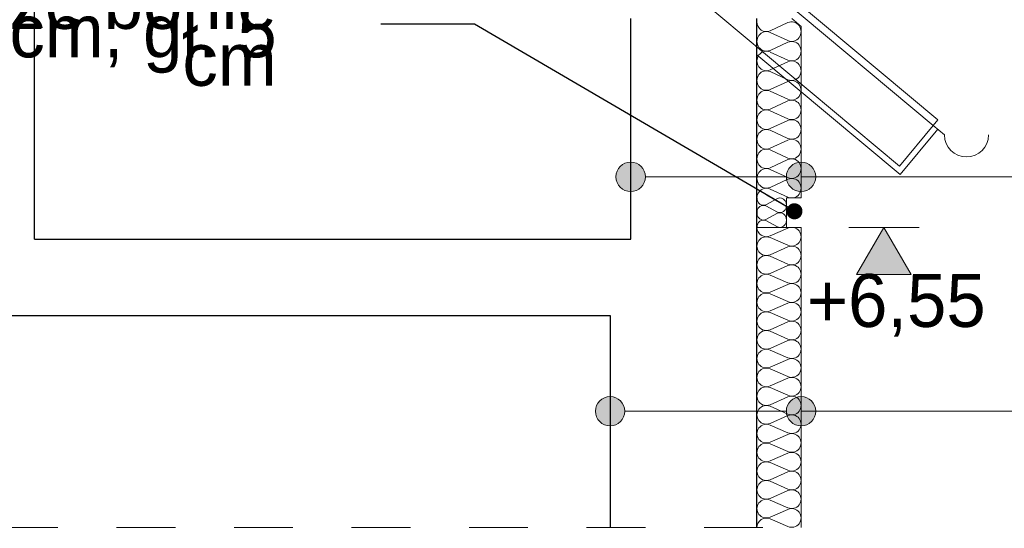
# Model space of a CAD drawing. Extents: x -149893 to 127691, y 5328 to 37028.
# Tile 78 of 88: x 77339 to 80691, y 26440 to 28169. Entities that reach past the tile are written whole.
import ezdxf

# ---------------------------------------------------------------- set-up
doc = ezdxf.new("R2010")
doc.units = 0
doc.header["$MEASUREMENT"] = 0
doc.linetypes.add('Przerywana', pattern=[400, 200, -200])
for name, color, linetype, lineweight, true_color in [('arch izolacje_Nr_Pióra__3', 7, 'Continuous', 13, 0xff6600), ('Arch ocieplenie_Nr_Pióra__22', 7, 'Continuous', 9, 0x7f7f7f), ('Arch ocieplenie_Nr_Pióra__4', 7, 'Continuous', 9, 0x029e21)]:
    doc.layers.add(name, color=color, linetype=linetype, lineweight=lineweight, true_color=true_color)
for name, color, linetype in [('Arch ocieplenie', 7, 'Continuous'), ('Arch opisy', 7, 'Continuous'), ('Arch wymiary', 7, 'Continuous')]:
    doc.layers.add(name, color=color, linetype=linetype)
for name, color, linetype, lineweight in [('Arch opisy_Nr_Pióra__21', 7, 'Continuous', 13), ('Arch wymiary_Nr_Pióra__5', 7, 'Continuous', 13), ('INWENT DACH_Nr_Pióra__21', 7, 'Continuous', 13), ('INWENT KONST. DREWNIANA_Nr_Pióra__21', 7, 'Continuous', 13), ('INWENT OPISY_Nr_Pióra__21', 7, 'Continuous', 13), ('INWENT STROPY_Nr_Pióra__1', 7, 'Continuous', 25), ('INWENT.ŚCIANY_Nr_Pióra__1', 7, 'Continuous', 25)]:
    doc.layers.add(name, color=color, linetype=linetype, lineweight=lineweight)
doc.styles.add('GENERATED_STYLE_3', font='txt')
doc.styles.add('GENERATED_STYLE_4', font='txt')
doc.dimstyles.new('GENERATED_STYLE__8', dxfattribs={"dimtxt": 0.18, "dimasz": 109.44, "dimexe": 0.18, "dimexo": 0.0625, "dimgap": 0.09, "dimtad": 0, "dimtih": 1, "dimtoh": 1, "dimdec": 4, "dimzin": 0, "dimdsep": 46, "dimcen": 0.09, "dimadec": 0, "dimazin": 0, "dimtfac": 1, "dimtdec": 4, "dimtmove": 0, "dimatfit": 3, "dimldrblk": 'ARROWHEAD_11', "dimfxl": 0, "dimtolj": 1, "dimtzin": 0, "dimarcsym": 0})

# ---------------------------------------------------------------- blocks, each defined once
blk = doc.blocks.new('Izolacja cieplna 14_9', base_point=(79848.8, 27462.8))
at = {"layer": 'Arch ocieplenie_Nr_Pióra__22', "linetype": 'Continuous'}
for p, q in [((79954.1, 27460.2), (79893.5, 27433.6)), ((79893.5, 27428.3), (79954.1, 27401.8)), ((79954.1, 27396.4), (79893.5, 27369.9)), ((79893.5, 27364.5), (79954.1, 27338)), ((79954.1, 27332.7), (79893.5, 27306.1)), ((79893.5, 27300.8), (79954.1, 27274.3)), ((79954.1, 27268.9), (79893.5, 27242.4)), ((79893.5, 27237), (79954.1, 27210.5)), ((79954.1, 27205.2), (79893.5, 27178.6)), ((79893.5, 27173.3), (79954.1, 27146.8)), ((79954.1, 27141.4), (79893.5, 27114.9)), ((79893.5, 27109.5), (79954.1, 27083)), ((79954.1, 27077.7), (79893.5, 27051.1)), ((79893.5, 27045.8), (79954.1, 27019.3)), ((79954.1, 27013.9), (79893.5, 26987.4)), ((79893.5, 26982), (79954.1, 26955.5)), ((79954.1, 26950.2), (79893.5, 26923.6)), ((79893.5, 26918.3), (79954.1, 26891.8)), ((79954.1, 26886.4), (79893.5, 26859.9)), ((79893.5, 26854.5), (79954.1, 26828)), ((79954.1, 26822.7), (79893.5, 26796.1)), ((79893.5, 26790.8), (79954.1, 26764.3)), ((79954.1, 26758.9), (79893.5, 26732.4)), ((79893.5, 26727), (79954.1, 26700.5)), ((79954.1, 26695.2), (79893.5, 26668.6)), ((79893.5, 26663.3), (79954.1, 26636.8)), ((79954.1, 26631.4), (79893.5, 26604.9)), ((79893.5, 26599.5), (79954.1, 26573)), ((79954.1, 26567.7), (79893.5, 26541.1)), ((79893.5, 26535.8), (79954.1, 26509.3)), ((79954.1, 26503.9), (79893.5, 26477.4)), ((79893.5, 26472), (79954.1, 26445.5))]:
    blk.add_line(p, q, dxfattribs=at)
for centre, start_param, end_param in [((79880.7, 27462.8), 3.141593, 5.125182), ((79966.9, 27431), 4.299595, 8.266775), ((79880.7, 27399.1), 1.158004, 5.125183), ((79966.9, 27367.2), 4.299595, 8.266775), ((79880.7, 27335.3), 1.158004, 5.125183), ((79966.9, 27303.5), 4.299595, 8.266775), ((79880.7, 27271.6), 1.158004, 5.125183), ((79966.9, 27239.7), 4.299595, 8.266775), ((79880.7, 27207.8), 1.158004, 5.125183), ((79966.9, 27176), 4.299595, 8.266775), ((79880.7, 27144.1), 1.158004, 5.125183), ((79966.9, 27112.2), 4.299595, 8.266775), ((79880.7, 27080.3), 1.158004, 5.125183), ((79880.7, 27016.6), 1.158004, 5.125183), ((79966.9, 27048.5), 4.299595, 8.266775), ((79966.9, 26984.7), 4.299595, 8.266775), ((79880.7, 26952.8), 1.158004, 5.125183), ((79966.9, 26921), 4.299595, 8.266775), ((79880.7, 26889.1), 1.158004, 5.125183), ((79966.9, 26857.2), 4.299595, 8.266775), ((79880.7, 26825.3), 1.158004, 5.125183), ((79966.9, 26793.5), 4.299595, 8.266775), ((79880.7, 26761.6), 1.158004, 5.125183), ((79966.9, 26729.7), 4.299595, 8.266775), ((79880.7, 26697.8), 1.158004, 5.125183), ((79966.9, 26666), 4.299595, 8.266775), ((79880.7, 26634.1), 1.158004, 5.125183), ((79966.9, 26602.2), 4.299595, 8.266775), ((79880.7, 26570.3), 1.158004, 5.125183), ((79966.9, 26538.5), 4.299595, 8.266775), ((79880.7, 26506.6), 1.158004, 5.125183), ((79966.9, 26474.7), 4.299595, 8.266775), ((79880.7, 26442.8), 1.158004, 3.141593)]:
    blk.add_ellipse(centre, major_axis=(31.9, 0), ratio=0.999163, start_param=start_param, end_param=end_param, dxfattribs=at)
blk = doc.blocks.new('Izolacja cieplna 14_10', base_point=(79848.8, 27562.8))
at = {"layer": 'Arch ocieplenie_Nr_Pióra__4', "linetype": 'Continuous'}
for p, q in [((79893.5, 28131.3), (79954.1, 28159)), ((79954.1, 28098), (79893.5, 28125.7)), ((79893.5, 28064.7), (79954.1, 28092.4)), ((79954.1, 28031.5), (79893.5, 28059.1)), ((79893.5, 27998.2), (79954.1, 28025.9)), ((79954.1, 27964.9), (79893.5, 27992.6)), ((79893.5, 27931.6), (79954.1, 27959.3)), ((79954.1, 27898.4), (79893.5, 27926.1)), ((79893.5, 27865.1), (79954.1, 27892.8)), ((79954.1, 27831.8), (79893.5, 27859.5)), ((79893.5, 27798.5), (79954.1, 27826.2)), ((79954.1, 27765.3), (79893.5, 27793)), ((79893.5, 27732), (79954.1, 27759.7)), ((79954.1, 27698.7), (79893.5, 27726.4)), ((79893.5, 27665.4), (79954.1, 27693.1)), ((79954.1, 27632.2), (79893.5, 27659.9)), ((79893.5, 27598.9), (79954.1, 27626.6)), ((79954.1, 27565.6), (79893.5, 27593.3))]:
    blk.add_line(p, q, dxfattribs=at)
for centre, start_param, end_param in [((79880.7, 28161.8), 1.570796, 3.554385), ((79966.9, 28128.5), 2.728799, 6.695979), ((79880.7, 28095.2), 5.870392, 9.837571), ((79966.9, 28061.9), 2.728799, 6.695979), ((79880.7, 28028.7), 5.870392, 9.837571), ((79966.9, 27995.4), 2.728799, 6.695979), ((79880.7, 27962.1), 5.870392, 9.837571), ((79966.9, 27928.8), 2.728799, 6.695979), ((79880.7, 27895.6), 5.870392, 9.837571), ((79966.9, 27862.3), 2.728799, 6.695979), ((79880.7, 27829), 5.870392, 9.837571), ((79966.9, 27795.7), 2.728799, 6.695979), ((79880.7, 27762.5), 5.870392, 9.837571), ((79966.9, 27729.2), 2.728799, 6.695979), ((79880.7, 27695.9), 5.870392, 9.837571), ((79966.9, 27662.7), 2.728799, 6.695979), ((79880.7, 27629.4), 5.870392, 9.837571), ((79966.9, 27596.1), 2.728799, 6.695979), ((79880.7, 27562.8), 5.870392, 7.853982)]:
    blk.add_ellipse(centre, major_axis=(0, 33.3), ratio=0.958785, start_param=start_param, end_param=end_param, dxfattribs=at)
blk = doc.blocks.new('Izolacja cieplna 14_19', base_point=(79848.8, 27462.8))
at = {"layer": 'Arch ocieplenie_Nr_Pióra__4', "linetype": 'Continuous'}
for p, q in [((79878.6, 27539.9), (79919, 27560.7)), ((79919, 27514.9), (79878.6, 27535.7)), ((79878.6, 27489.9), (79919, 27510.7)), ((79919, 27464.9), (79878.6, 27485.7))]:
    blk.add_line(p, q, dxfattribs=at)
for centre, start_param, end_param in [((79870.1, 27562.8), 1.570796, 3.554385), ((79927.5, 27537.8), 2.728799, 6.695979), ((79870.1, 27512.8), 5.870392, 9.837571), ((79870.1, 27462.8), 5.870392, 7.853982), ((79927.5, 27487.8), 2.728799, 6.695979)]:
    blk.add_ellipse(centre, major_axis=(0, 25), ratio=0.85072, start_param=start_param, end_param=end_param, dxfattribs=at)
blk = doc.blocks.new('Linia_45', base_point=(79998.8, 26837.6))
at = {"layer": 'Arch opisy_Nr_Pióra__21', "linetype": 'Continuous'}
blk.add_line((79998.8, 26837.6), (81177.8, 26837.6), dxfattribs=at)
blk.add_circle((81477.8, 26837.6), 300, dxfattribs=at)
blk = doc.blocks.new('Linia_46', base_point=(79348.8, 26837.6))
at = {"layer": 'Arch opisy_Nr_Pióra__21', "linetype": 'Continuous'}
for points in [[(79398.8, 26837.6), (79395, 26856.7), (79384.2, 26872.9), (79367.9, 26883.8), (79348.8, 26887.6), (79329.7, 26883.8), (79313.4, 26872.9), (79302.6, 26856.7), (79298.8, 26837.6), (79302.6, 26818.4), (79313.4, 26802.2), (79329.7, 26791.4), (79348.8, 26787.6), (79367.9, 26791.4), (79384.2, 26802.2), (79395, 26818.4)], [(80048.8, 26837.6), (80045, 26856.7), (80034.2, 26872.9), (80017.9, 26883.8), (79998.8, 26887.6), (79979.7, 26883.8), (79963.4, 26872.9), (79952.6, 26856.7), (79948.8, 26837.6), (79952.6, 26818.4), (79963.4, 26802.2), (79979.7, 26791.4), (79998.8, 26787.6), (80017.9, 26791.4), (80034.2, 26802.2), (80045, 26818.4)]]:
    blk.add_hatch(color=256, dxfattribs=at).paths.add_polyline_path(points, flags=0)
blk.add_line((79398.8, 26837.6), (79948.8, 26837.6), dxfattribs=at)
for centre in [(79348.8, 26837.6), (79998.8, 26837.6)]:
    blk.add_circle(centre, 50, dxfattribs=at)
blk = doc.blocks.new('Linia_47', base_point=(79998.8, 27634.7))
at = {"layer": 'Arch opisy_Nr_Pióra__21', "linetype": 'Continuous'}
blk.add_line((79998.8, 27634.7), (81177.8, 27634.7), dxfattribs=at)
blk.add_circle((81477.8, 27634.7), 300, dxfattribs=at)
blk = doc.blocks.new('Linia_48', base_point=(79418.8, 27634.7))
at = {"layer": 'Arch opisy_Nr_Pióra__21', "linetype": 'Continuous'}
for points in [[(79468.8, 27634.7), (79465, 27653.8), (79454.2, 27670), (79437.9, 27680.9), (79418.8, 27684.7), (79399.7, 27680.9), (79383.4, 27670), (79372.6, 27653.8), (79368.8, 27634.7), (79372.6, 27615.5), (79383.4, 27599.3), (79399.7, 27588.5), (79418.8, 27584.7), (79437.9, 27588.5), (79454.2, 27599.3), (79465, 27615.5)], [(80048.8, 27634.7), (80045, 27653.8), (80034.2, 27670), (80017.9, 27680.9), (79998.8, 27684.7), (79979.7, 27680.9), (79963.4, 27670), (79952.6, 27653.8), (79948.8, 27634.7), (79952.6, 27615.5), (79963.4, 27599.3), (79979.7, 27588.5), (79998.8, 27584.7), (80017.9, 27588.5), (80034.2, 27599.3), (80045, 27615.5)]]:
    blk.add_hatch(color=256, dxfattribs=at).paths.add_polyline_path(points, flags=0)
blk.add_line((79468.8, 27634.7), (79948.8, 27634.7), dxfattribs=at)
for centre in [(79418.8, 27634.7), (79998.8, 27634.7)]:
    blk.add_circle(centre, 50, dxfattribs=at)
blk = doc.blocks.new('Wymiary_114', base_point=(80280.9, 27462.8))
at = {"layer": 'Arch wymiary_Nr_Pióra__5', "linetype": 'Continuous'}
blk.add_hatch(color=256, dxfattribs=at).paths.add_polyline_path([(80280.9, 27462.8), (80188.1, 27302.8), (80373.7, 27302.8)], flags=0)
for p, q in [((80280.9, 27462.8), (80160.9, 27462.8)), ((80280.9, 27462.8), (80188.1, 27302.8)), ((80280.9, 27462.8), (80400.9, 27462.8)), ((80373.7, 27302.8), (80280.9, 27462.8)), ((80188.1, 27302.8), (80373.7, 27302.8))]:
    blk.add_line(p, q, dxfattribs=at)
at = {"layer": 'Arch wymiary_Nr_Pióra__5', "insert": (80018.3, 27090.8), "char_height": 180, "attachment_point": 7, "style": 'GENERATED_STYLE_3'}
blk.add_mtext('{+6,55}', dxfattribs=at)
blk = doc.blocks.new('ARROWHEAD_11')
at = {"color": 0, "linetype": 'Continuous', "lineweight": 0}
blk.add_line((0, 0), (-1, 0), dxfattribs=at)
at = {"color": 0, "linetype": 'Continuous', "lineweight": 0, "const_width": 0.25, "flags": 128}
blk.add_lwpolyline([(-0.125, 0, 1), (0.125, 0, 1)], format="xyb", close=True, dxfattribs=at)

msp = doc.modelspace()

# ---------------------------------------------------------------- linework, layer by layer
at = {"layer": 'arch izolacje_Nr_Pióra__3', "linetype": 'Continuous'}
for p, q in [((79966.9, 28172.8), (79998.8, 28146.2)), ((79998.8, 28146.2), (79998.8, 27562.8)), ((79948.8, 27462.8), (79948.8, 27562.8)), ((79948.8, 27562.8), (79998.8, 27562.8)), ((79848.8, 27462.8), (79998.8, 27462.8)), ((79998.8, 27462.8), (79998.8, 26442.8))]:
    msp.add_line(p, q, dxfattribs=at)
at = {"layer": 'INWENT DACH_Nr_Pióra__21', "linetype": 'Continuous'}
for p, q in [((74033.8, 33202.8), (80464.8, 27828.4)), ((80335.9, 27642.9), (79848.8, 28050)), ((80448.8, 27809.2), (80464.8, 27828.4)), ((80464.2, 27796.4), (80335.9, 27642.9)), ((80448.8, 27809.2), (80487.2, 27777.2))]:
    msp.add_line(p, q, dxfattribs=at)
msp.add_arc((80562.2, 27777.2), 75, 180, 0, dxfattribs=at)
at = {"layer": 'INWENT KONST. DREWNIANA_Nr_Pióra__21', "linetype": 'Continuous'}
for p, q in [((74033.8, 33170.2), (80448.8, 27809.2)), ((77998.8, 29622.1), (80333.4, 27671.1)), ((80448.8, 27809.2), (80333.4, 27671.1))]:
    msp.add_line(p, q, dxfattribs=at)
at = {"layer": 'INWENT OPISY_Nr_Pióra__21', "linetype": 'Przerywana'}
msp.add_line((68068.8, 26442.8), (79998.8, 26442.8), dxfattribs=at)
at = {"layer": 'INWENT STROPY_Nr_Pióra__1', "linetype": 'Continuous'}
for p, q in [((77388.8, 27422.8), (79418.8, 27422.8)), ((75708.8, 27162.8), (79348.8, 27162.8))]:
    msp.add_line(p, q, dxfattribs=at)
at = {"layer": 'INWENT.ŚCIANY_Nr_Pióra__1', "linetype": 'Continuous'}
for p, q in [((77388.8, 27422.8), (77388.8, 29642.8)), ((79418.8, 27422.8), (79418.8, 28172.8)), ((79848.8, 26442.8), (79848.8, 28172.8)), ((79348.8, 27162.8), (79348.8, 26442.8))]:
    msp.add_line(p, q, dxfattribs=at)

# ---------------------------------------------------------------- block references
at = {"layer": 'Arch ocieplenie', "color": 104, "linetype": 'Continuous', "lineweight": 9, "true_color": 0x029e21}
for name, p in [('Izolacja cieplna 14_10', (79848.8, 27562.8)), ('Izolacja cieplna 14_19', (79848.8, 27462.8)), ('Izolacja cieplna 14_9', (79848.8, 27462.8))]:
    msp.add_blockref(name, p, dxfattribs=at)
at = {"layer": 'Arch opisy', "linetype": 'Continuous'}
for name, p in [('Linia_47', (79998.8, 27634.7)), ('Linia_48', (79418.8, 27634.7)), ('Linia_45', (79998.8, 26837.6)), ('Linia_46', (79348.8, 26837.6))]:
    msp.add_blockref(name, p, dxfattribs=at)
at = {"layer": 'Arch wymiary', "linetype": 'Continuous'}
msp.add_blockref('Wymiary_114', (80280.9, 27462.8), dxfattribs=at)

# ---------------------------------------------------------------- texts
at = {"layer": 'Arch opisy_Nr_Pióra__21', "linetype": 'Continuous', "insert": (78213.7, 28129.7), "char_height": 180, "width": 2065.131, "attachment_point": 6, "line_spacing_factor": 0.322723, "style": 'GENERATED_STYLE_4'}
msp.add_mtext('{Pojedyńcze bonie\\Pszer. 10 cm, gł. 5 cm }', dxfattribs=at)

# ---------------------------------------------------------------- leaders
at = {"layer": 'Arch opisy_Nr_Pióra__21', "linetype": 'Continuous', "annotation_type": 0, "has_hookline": 1, "hookline_direction": 1, "text_width": 1782.9}
msp.add_leader([(79976.3, 27517.5), (78887, 28154), (78568, 28154)], dimstyle='GENERATED_STYLE__8', dxfattribs=at)

doc.saveas('drawing.dxf')
